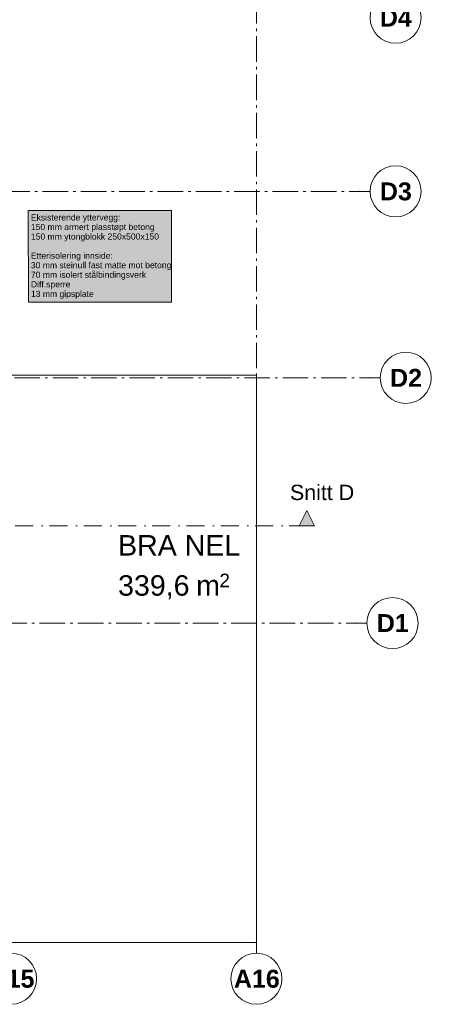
# Model space of a CAD drawing. Header units: millimetres. Extents: x -15957 to 238275, y -73214 to 42710.
# Tile 72 of 97: x 140154 to 148208, y -73214 to -53942. Entities that reach past the tile are written whole.
import ezdxf

# ---------------------------------------------------------------- set-up
doc = ezdxf.new("R2010")
doc.units = ezdxf.units.MM
doc.header["$LTSCALE"] = 0.5
doc.header["$MEASUREMENT"] = 0
for name, pattern in [('Akselinje', [1500, 1000, -200, 100, -200]), ('PLINE', [0]), ('Prikk & stiplet', [1340.555525, 705.555534, -352.777767, 0, -282.222223])]:
    doc.linetypes.add(name, pattern=pattern)
for name, color, linetype in [('2311 Bærende yttervegger_ betong', 7, 'Continuous'), ('276- Sittebenker_ stolrader_ bord(Nye konstruksjoner)', 7, 'Continuous'), ('822- Modullinjer bygning', 7, 'Continuous'), ('852- Snittmarkør innvendig', 7, 'Continuous'), ('862- M___BRA(Tekst)', 7, 'Continuous')]:
    doc.layers.add(name, color=color, linetype=linetype)
doc.styles.add('GENERATED_STYLE_1', font='arial.ttf')
doc.styles.add('GENERATED_STYLE_2', font='arial.ttf')

msp = doc.modelspace()

# ---------------------------------------------------------------- hatches: boundary and pattern name
at = {"layer": '276- Sittebenker_ stolrader_ bord(Nye konstruksjoner)', "linetype": 'Continuous', "lineweight": 9, "true_color": 0xefefef}
msp.add_hatch(color=7, dxfattribs=at).paths.add_polyline_path([(140324.3, -59472.6), (143122.7, -59470.4), (143121.3, -57673.3), (140322.9, -57675.4)])
at = {"layer": '852- Snittmarkør innvendig', "linetype": 'Continuous', "lineweight": 0}
msp.add_hatch(color=5, dxfattribs=at).paths.add_polyline_path([(145921, -63851.2), (145771, -63551.2), (145621, -63851.2)])

# ---------------------------------------------------------------- linework, layer by layer
at = {"layer": '2311 Bærende yttervegger_ betong', "color": 7, "linetype": 'PLINE', "lineweight": 9}
msp.add_lwpolyline([(139736, -65751.7), (139736, -72001.7), (144786, -72001.7), (144786, -60901.7), (139986, -60901.7)], dxfattribs=at)
at = {"layer": '276- Sittebenker_ stolrader_ bord(Nye konstruksjoner)', "color": 7, "linetype": 'Continuous', "lineweight": 9, "flags": 128}
msp.add_lwpolyline([(140324.3, -59472.6), (143122.7, -59470.4), (143121.3, -57673.3), (140322.9, -57675.4), (140324.3, -59472.6)], close=True, dxfattribs=at)
at = {"layer": '822- Modullinjer bygning', "color": 94, "linetype": 'Akselinje', "lineweight": 18}
for p, q in [((144786, -72014.1), (144786, -44666.4)), ((109102.5, -57301.7), (146808.7, -57301.7)), ((146808.7, -57301.7), (147008.7, -57301.7)), ((109301.5, -60951.7), (147007.7, -60951.7)), ((147007.7, -60951.7), (147207.7, -60951.7)), ((109042.5, -65751.7), (146748.7, -65751.7)), ((146748.7, -65751.7), (146948.7, -65751.7)), ((144786, -72014.1), (144786, -72214.1))]:
    msp.add_line(p, q, dxfattribs=at)
at = {"layer": '822- Modullinjer bygning', "color": 7, "linetype": 'PLINE', "lineweight": 18}
for centre in [(147508.7, -53901.7), (147508.7, -57301.7), (147707.7, -60951.7), (147448.7, -65751.7), (139986, -72714.1), (144786, -72714.1)]:
    msp.add_circle(centre, 500, dxfattribs=at)
at = {"layer": '822- Modullinjer bygning', "color": 94, "linetype": 'Akselinje', "lineweight": 18}
for p in [(146808.7, -57301.7), (146808.7, -57301.7), (147007.7, -60951.7), (147007.7, -60951.7), (146748.7, -65751.7), (146748.7, -65751.7), (144786, -72014.1), (144786, -72014.1)]:
    msp.add_point(p, dxfattribs=at)
at = {"layer": '852- Snittmarkør innvendig', "color": 5, "linetype": 'Prikk & stiplet', "lineweight": 9}
msp.add_line((106548, -63851.2), (145621, -63851.2), dxfattribs=at)
at = {"layer": '852- Snittmarkør innvendig', "color": 5, "linetype": 'PLINE', "lineweight": 0, "flags": 128}
msp.add_lwpolyline([(145921, -63851.2), (145621, -63851.2), (145771, -63551.2)], close=True, dxfattribs=at)

# ---------------------------------------------------------------- texts
at = {"layer": '276- Sittebenker_ stolrader_ bord(Nye konstruksjoner)', "color": 7, "linetype": 'Continuous', "lineweight": 9, "insert": (140372.9, -57752.8), "char_height": 120, "attachment_point": 1, "rotation": 0.0441, "line_spacing_factor": 0.934768, "style": 'GENERATED_STYLE_1'}
msp.add_mtext('\\A1;{\\pql;\\fArial|b0|i0|c0|p0;\\W1.000000;Eksisterende yttervegg:\\P\\pql;\\fArial|b0|i0|c0|p0;\\W1.000000;150 mm armert plasstøpt betong\\P\\pql;\\fArial|b0|i0|c0|p0;\\W1.000000;150 mm ytongblokk 250x500x150\\P\\pql;\\fArial|b0|i0|c0|p0;\\W1.000000;\\P\\pql;\\fArial|b0|i0|c0|p0;\\W1.000000;Etterisolering innside:\\P\\pql;\\fArial|b0|i0|c0|p0;\\W1.000000;30 mm steinull fast matte mot betong\\P\\pql;\\fArial|b0|i0|c0|p0;\\W1.000000;70 mm isolert stålbindingsverk\\P\\pql;\\fArial|b0|i0|c0|p0;\\W1.000000;Diff.sperre\\P\\pql;\\fArial|b0|i0|c0|p0;\\W1.000000;13 mm gipsplate}', dxfattribs=at)
at = {"layer": '822- Modullinjer bygning', "color": 7, "lineweight": 18, "char_height": 350, "attachment_point": 1, "style": 'GENERATED_STYLE_2'}
for s, insert in [('\\A1;{\\pql;\\pt0;\\fArial|b1|i0|c0|p0;\\W1.000000;D4}', (147201.9, -53726.7)), ('\\A1;{\\pql;\\pt0;\\fArial|b1|i0|c0|p0;\\W1.000000;D3}', (147201.9, -57126.7)), ('\\A1;{\\pql;\\pt0;\\fArial|b1|i0|c0|p0;\\W1.000000;D2}', (147400.9, -60776.7)), ('\\A1;{\\pql;\\pt0;\\fArial|b1|i0|c0|p0;\\W1.000000;D1}', (147141.9, -65576.7)), ('\\A1;{\\pql;\\pt0;\\fArial|b1|i0|c0|p0;\\W1.000000;A15}', (139545.7, -72539.1)), ('\\A1;{\\pql;\\pt0;\\fArial|b1|i0|c0|p0;\\W1.000000;A16}', (144345.7, -72539.1))]:
    msp.add_mtext(s, dxfattribs=dict(at, insert=insert))
at = {"layer": '852- Snittmarkør innvendig', "color": 5, "lineweight": 0, "insert": (145441.8, -63348.9), "char_height": 300, "attachment_point": 7, "style": 'GENERATED_STYLE_1'}
msp.add_mtext('\\A1;{\\pql;\\pt0;\\fArial|b0|i0|c0|p0;\\W1.000000;Snitt D}', dxfattribs=at)
at = {"layer": '862- M___BRA(Tekst)', "color": 7, "lineweight": 5, "attachment_point": 1, "style": 'GENERATED_STYLE_1'}
for s, insert, char_height in [('\\A1;{\\pql;\\pt0;\\fArial|b0|i0|c0|p0;\\W1.000000;}', (144396.2, -63938.5), 400), ('\\A1;{\\pql;\\pt0;\\fArial|b0|i0|c0|p0;\\W1.000000;BRA NEL}', (142079, -64029.9), 400), ('\\A1;{\\pql;\\pt0;\\fArial|b0|i0|c0|p0;\\W1.000000;}', (142079, -64724.2), 400), ('\\A1;{\\pql;\\fArial|b0|i0|c0|p0;\\W1.000000;339,6}', (142079, -64815.6), 400), ('\\A1;{\\pql;\\fArial|b0|i0|c0|p0;\\W1.000000; m}', (143451.8, -64815.6), 400), ('\\A1;{\\pql;\\fArial|b0|i0|c0|p0;\\W1.000000;2}', (144061.2, -64785.1), 266.667)]:
    msp.add_mtext(s, dxfattribs=dict(at, insert=insert, char_height=char_height))

doc.saveas('drawing.dxf')
